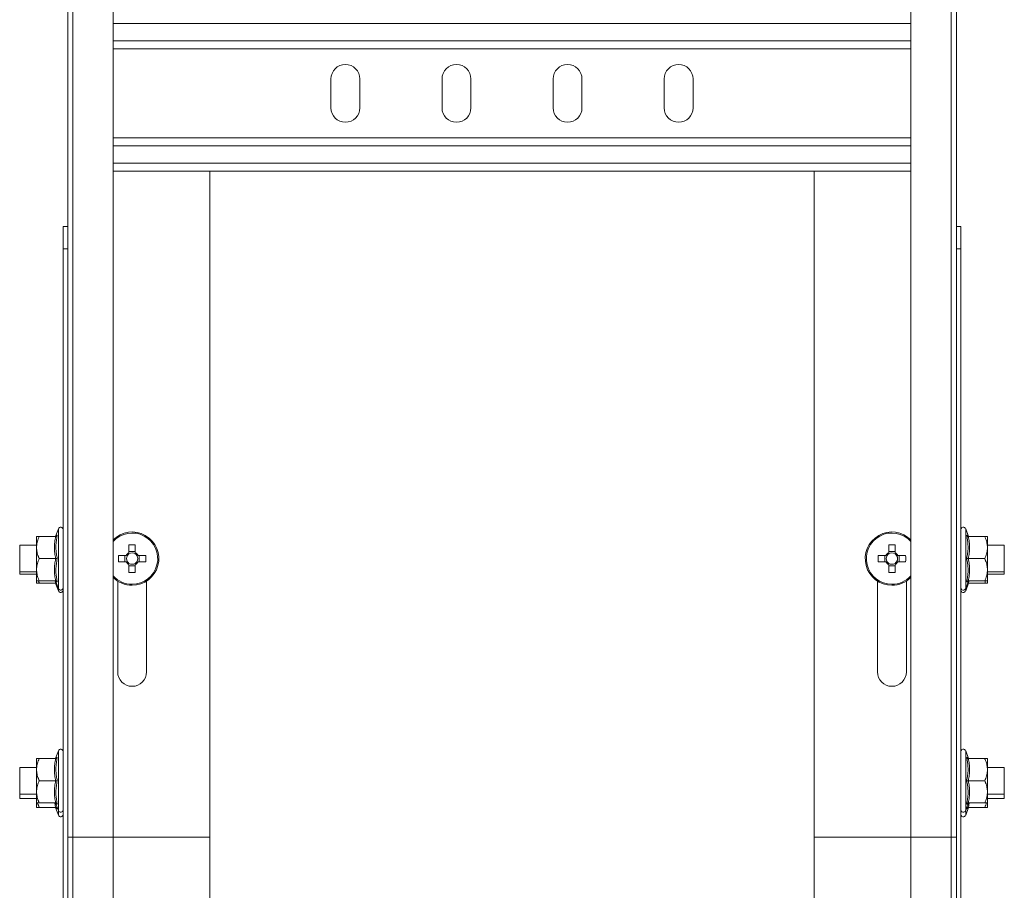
# Model space of a CAD drawing. Header units: millimetres. Extents: x -6 to 5206, y -8403 to -276.
# Tile 33 of 65: x 3601 to 3822, y -7815 to -7619. Entities that reach past the tile are written whole.
import ezdxf

# ---------------------------------------------------------------- set-up
doc = ezdxf.new("R2010")
doc.units = ezdxf.units.MM

msp = doc.modelspace()

# ---------------------------------------------------------------- linework, layer by layer
at = {"color": 7, "linetype": 'Continuous', "lineweight": 15}
for p, q in [((3611.31, -7802.73), (3611.31, -6012.73)), ((3612.43, -6012.73), (3612.43, -7802.73)), ((3621.53, -7802.73), (3621.53, -6012.73)), ((3801.08, -7607.73), (3801.08, -7802.73)), ((3810.18, -7802.73), (3810.18, -7607.73)), ((3811.31, -7607.73), (3811.31, -7802.73)), ((3621.53, -7625.23), (3801.08, -7625.23)), ((3670.56, -7631.98), (3670.56, -7638.48)), ((3677.06, -7638.48), (3677.06, -7631.98)), ((3695.56, -7631.98), (3695.56, -7638.48)), ((3702.06, -7638.48), (3702.06, -7631.98)), ((3720.56, -7631.98), (3720.56, -7638.48)), ((3727.06, -7638.48), (3727.06, -7631.98)), ((3745.56, -7631.98), (3745.56, -7638.48)), ((3752.06, -7638.48), (3752.06, -7631.98)), ((3621.53, -7645.23), (3801.08, -7645.23)), ((3621.53, -7652.73), (3801.08, -7652.73)), ((3643.31, -7802.73), (3643.31, -7652.73)), ((3779.31, -7652.73), (3779.31, -7802.73)), ((3610.31, -7665.23), (3611.31, -7665.23)), ((3610.31, -7670.23), (3610.31, -7665.23)), ((3811.31, -7665.23), (3812.31, -7665.23)), ((3812.31, -7665.23), (3812.31, -7670.23)), ((3611.31, -7670.23), (3610.31, -7670.23)), ((3610.31, -7960.23), (3610.31, -7670.23)), ((3812.31, -7670.23), (3811.31, -7670.23)), ((3812.31, -7670.23), (3812.31, -7960.23)), ((3609.21, -7733.26), (3608.67, -7734.74)), ((3813.95, -7734.74), (3813.41, -7733.26)), ((3604.31, -7734.98), (3604.31, -7737.48)), ((3608.59, -7734.98), (3604.91, -7734.98)), ((3608.68, -7734.75), (3608.68, -7734.75)), ((3813.93, -7734.75), (3813.93, -7734.75)), ((3814.02, -7734.98), (3817.71, -7734.98)), ((3818.31, -7734.98), (3818.31, -7737.48)), ((3604.31, -7736.98), (3600.51, -7736.98)), ((3600.51, -7736.98), (3600.51, -7741.13)), ((3604.31, -7737.48), (3604.31, -7742.48)), ((3625.1, -7736.89), (3625.1, -7738.65)), ((3626.52, -7738.65), (3626.52, -7736.89)), ((3796.1, -7736.89), (3796.1, -7738.65)), ((3797.52, -7738.65), (3797.52, -7736.89)), ((3822.11, -7736.98), (3818.31, -7736.98)), ((3818.31, -7742.48), (3818.31, -7737.48)), ((3822.11, -7742.98), (3822.11, -7736.98)), ((3608.59, -7739.98), (3604.91, -7739.98)), ((3624.47, -7739.27), (3622.71, -7739.27)), ((3624.18, -7739.27), (3624.18, -7740.69)), ((3624.74, -7739.27), (3624.72, -7739.27)), ((3626.52, -7738.36), (3625.1, -7738.36)), ((3626.52, -7738.92), (3626.52, -7738.9)), ((3626.89, -7739.27), (3626.87, -7739.27)), ((3628.9, -7739.27), (3627.14, -7739.27)), ((3627.43, -7740.69), (3627.43, -7739.27)), ((3795.47, -7739.27), (3793.71, -7739.27)), ((3795.18, -7739.27), (3795.18, -7740.69)), ((3795.74, -7739.27), (3795.72, -7739.27)), ((3797.52, -7738.36), (3796.1, -7738.36)), ((3797.52, -7738.92), (3797.52, -7738.9)), ((3797.89, -7739.27), (3797.87, -7739.27)), ((3799.9, -7739.27), (3798.14, -7739.27)), ((3798.43, -7740.69), (3798.43, -7739.27)), ((3814.02, -7739.98), (3817.71, -7739.98)), ((3600.51, -7741.13), (3600.51, -7742.98)), ((3604.31, -7744.98), (3604.31, -7742.48)), ((3622.71, -7740.69), (3624.47, -7740.69)), ((3625.1, -7741.32), (3625.1, -7743.08)), ((3625.1, -7741.61), (3626.52, -7741.61)), ((3626.52, -7743.08), (3626.52, -7741.32)), ((3627.14, -7740.69), (3628.9, -7740.69)), ((3793.71, -7740.69), (3795.47, -7740.69)), ((3796.1, -7741.32), (3796.1, -7743.08)), ((3796.1, -7741.61), (3797.52, -7741.61)), ((3797.52, -7743.08), (3797.52, -7741.32)), ((3798.14, -7740.69), (3799.9, -7740.69)), ((3818.31, -7744.98), (3818.31, -7742.48)), ((3600.51, -7742.98), (3604.31, -7742.98)), ((3600.51, -7742.98), (3600.51, -7743.48)), ((3600.51, -7743.48), (3604.31, -7743.48)), ((3818.31, -7742.98), (3822.11, -7742.98)), ((3818.31, -7743.48), (3822.11, -7743.48)), ((3822.11, -7743.48), (3822.11, -7742.98)), ((3604.31, -7745.48), (3604.31, -7744.98)), ((3608.59, -7744.98), (3604.91, -7744.98)), ((3608.59, -7745.48), (3604.91, -7745.48)), ((3608.67, -7745.23), (3609.21, -7746.71)), ((3608.67, -7745.73), (3609.21, -7747.21)), ((3608.68, -7745.22), (3608.68, -7745.22)), ((3608.68, -7745.72), (3608.68, -7745.72)), ((3622.56, -7745.03), (3622.56, -7765.48)), ((3629.06, -7765.48), (3629.06, -7745.03)), ((3793.56, -7745.03), (3793.56, -7765.48)), ((3800.06, -7765.48), (3800.06, -7745.03)), ((3813.41, -7746.71), (3813.95, -7745.23)), ((3813.41, -7747.21), (3813.95, -7745.73)), ((3813.93, -7745.22), (3813.93, -7745.22)), ((3813.93, -7745.72), (3813.93, -7745.72)), ((3814.02, -7744.98), (3817.71, -7744.98)), ((3814.02, -7745.48), (3817.71, -7745.48)), ((3817.71, -7745.48), (3817.91, -7744.98)), ((3818.31, -7745.48), (3818.31, -7744.98)), ((3609.21, -7783.26), (3608.67, -7784.74)), ((3608.68, -7784.75), (3608.68, -7784.75)), ((3813.95, -7784.74), (3813.41, -7783.26)), ((3813.93, -7784.75), (3813.93, -7784.75)), ((3604.31, -7786.98), (3600.51, -7786.98)), ((3600.51, -7786.98), (3600.51, -7791.13)), ((3604.31, -7784.98), (3604.31, -7787.48)), ((3608.59, -7784.98), (3604.91, -7784.98)), ((3814.02, -7784.98), (3817.71, -7784.98)), ((3818.31, -7784.98), (3818.31, -7787.48)), ((3822.11, -7786.98), (3818.31, -7786.98)), ((3822.11, -7792.98), (3822.11, -7786.98)), ((3604.31, -7787.48), (3604.31, -7792.48)), ((3818.31, -7792.48), (3818.31, -7787.48)), ((3600.51, -7791.13), (3600.51, -7792.98)), ((3608.59, -7789.98), (3604.91, -7789.98)), ((3814.02, -7789.98), (3817.71, -7789.98)), ((3600.51, -7792.98), (3604.31, -7792.98)), ((3600.51, -7792.98), (3600.51, -7793.98)), ((3604.31, -7794.98), (3604.31, -7792.48)), ((3818.31, -7794.98), (3818.31, -7792.48)), ((3818.31, -7792.98), (3822.11, -7792.98)), ((3822.11, -7793.98), (3822.11, -7792.98)), ((3600.51, -7793.98), (3604.31, -7793.98)), ((3604.31, -7795.98), (3604.31, -7794.98)), ((3608.59, -7794.98), (3604.91, -7794.98)), ((3608.67, -7795.23), (3609.21, -7796.71)), ((3608.68, -7795.22), (3608.68, -7795.22)), ((3813.41, -7796.71), (3813.95, -7795.23)), ((3813.93, -7795.22), (3813.93, -7795.22)), ((3814.02, -7794.98), (3817.71, -7794.98)), ((3818.31, -7793.98), (3822.11, -7793.98)), ((3818.31, -7795.98), (3818.31, -7794.98)), ((3608.59, -7795.98), (3604.91, -7795.98)), ((3608.67, -7796.23), (3609.21, -7797.71)), ((3608.68, -7796.22), (3608.68, -7796.22)), ((3813.41, -7797.71), (3813.95, -7796.23)), ((3813.93, -7796.22), (3813.93, -7796.22)), ((3814.02, -7795.98), (3817.71, -7795.98)), ((3611.31, -8349.81), (3611.31, -7802.73)), ((3612.43, -7802.73), (3611.31, -7802.73)), ((3612.43, -7802.73), (3612.43, -8349.73)), ((3621.53, -7802.73), (3612.43, -7802.73)), ((3621.53, -8349.73), (3621.53, -7802.73)), ((3621.53, -7802.73), (3643.31, -7802.73)), ((3643.31, -7892.73), (3643.31, -7802.73)), ((3779.31, -7892.73), (3779.31, -7802.73)), ((3779.31, -7802.73), (3801.08, -7802.73)), ((3801.08, -7802.73), (3801.08, -8349.73)), ((3810.18, -7802.73), (3801.08, -7802.73)), ((3810.18, -8349.73), (3810.18, -7802.73)), ((3811.31, -7802.73), (3810.18, -7802.73)), ((3811.31, -8349.81), (3811.31, -7802.73))]:
    msp.add_line(p, q, dxfattribs=at)
at = {"color": 8, "linetype": 'Continuous', "lineweight": 15}
for p, q in [((3621.53, -7619.53), (3801.08, -7619.53)), ((3621.53, -7623.43), (3801.08, -7623.43)), ((3621.53, -7647.03), (3801.08, -7647.03)), ((3621.53, -7650.93), (3801.08, -7650.93)), ((3609.21, -7746.71), (3609.21, -7733.26)), ((3813.41, -7733.26), (3813.41, -7746.71)), ((3608.59, -7745.48), (3608.5, -7744.93)), ((3609.21, -7747.21), (3609.21, -7746.71)), ((3813.41, -7746.71), (3813.41, -7747.21)), ((3814.1, -7744.98), (3814.02, -7745.48)), ((3609.21, -7796.71), (3609.21, -7783.26)), ((3813.41, -7783.26), (3813.41, -7796.71)), ((3608.59, -7795.98), (3608.43, -7794.97)), ((3814.18, -7794.98), (3814.02, -7795.98)), ((3608.93, -7795.94), (3608.97, -7796.24)), ((3609.21, -7797.71), (3609.21, -7796.71)), ((3813.41, -7796.71), (3813.41, -7797.71))]:
    msp.add_line(p, q, dxfattribs=at)
at = {"color": 7, "linetype": 'Continuous', "lineweight": 15}
for centre, radius, start, end in [((3673.81, -7631.98), 3.25, 0, 180), ((3698.81, -7631.98), 3.25, 0, 180), ((3723.81, -7631.98), 3.25, 0, 180), ((3748.81, -7631.98), 3.25, 0, 180), ((3673.81, -7638.48), 3.25, 180, 0), ((3698.81, -7638.48), 3.25, 180, 0), ((3723.81, -7638.48), 3.25, 180, 0), ((3748.81, -7638.48), 3.25, 180, 0), ((3609.74, -7733.45), 0.567, 0, 160), ((3812.87, -7733.45), 0.567, 20, 180), ((3608.33, -7734.62), 0.36, 277.177, 341.0898), ((3625.81, -7739.98), 6, 270, 135.4387), ((3796.81, -7739.98), 6, 44.5613, 270), ((3814.29, -7734.62), 0.36, 199.1032, 262.8542), ((3625.81, -7759.02), 22.14, 88.1626, 91.8374), ((3796.81, -7759.02), 22.14, 88.1626, 91.8374), ((3644.85, -7739.98), 22.14, 178.1626, 181.8374), ((3625.81, -7739.98), 1.51, 117.9589, 152.0411), ((3625.81, -7739.98), 1.28, 146.3257, 213.6743), ((3625.81, -7739.98), 1.28, 123.6743, 146.3257), ((3625.81, -7739.98), 1.28, 56.3257, 123.6743), ((3625.81, -7739.98), 1.51, 27.9589, 62.0411), ((3625.81, -7739.98), 1.28, 33.6743, 56.3257), ((3625.81, -7739.98), 1.28, 326.3257, 33.6743), ((3606.77, -7739.98), 22.14, 358.1626, 1.8374), ((3815.85, -7739.98), 22.14, 178.1626, 181.8374), ((3796.81, -7739.98), 1.51, 117.9589, 152.0411), ((3796.81, -7739.98), 1.28, 146.3257, 213.6743), ((3796.81, -7739.98), 1.28, 123.6743, 146.3257), ((3796.81, -7739.98), 1.28, 56.3257, 123.6743), ((3796.81, -7739.98), 1.51, 27.9589, 62.0411), ((3796.81, -7739.98), 1.28, 33.6743, 56.3257), ((3796.81, -7739.98), 1.28, 326.3257, 33.6743), ((3777.77, -7739.98), 22.14, 358.1626, 1.8374), ((3625.81, -7739.98), 1.51, 207.9589, 242.0411), ((3625.81, -7739.98), 1.28, 213.6743, 236.3257), ((3625.81, -7739.98), 1.28, 236.3257, 303.6743), ((3625.81, -7739.98), 1.51, 297.9589, 332.0411), ((3625.81, -7739.98), 1.28, 303.6743, 326.3257), ((3796.81, -7739.98), 1.51, 207.9589, 242.0411), ((3796.81, -7739.98), 1.28, 213.6743, 236.3257), ((3796.81, -7739.98), 1.28, 236.3257, 303.6743), ((3796.81, -7739.98), 1.51, 297.9589, 332.0411), ((3796.81, -7739.98), 1.28, 303.6743, 326.3257), ((3625.81, -7739.98), 6, 224.5613, 270), ((3625.81, -7720.95), 22.14, 268.1626, 271.8374), ((3796.81, -7720.95), 22.14, 268.1626, 271.8374), ((3796.81, -7739.98), 6, 270, 315.4387), ((3608.33, -7745.34), 0.36, 19.1032, 82.8542), ((3608.33, -7745.84), 0.36, 19.1032, 82.8542), ((3609.74, -7746.52), 0.567, 200, 0), ((3609.74, -7747.02), 0.567, 200, 0), ((3812.87, -7746.52), 0.567, 180, 340), ((3812.87, -7747.02), 0.567, 180, 340), ((3814.29, -7745.34), 0.36, 97.177, 161.0898), ((3814.29, -7745.84), 0.36, 97.177, 161.0898), ((3625.81, -7765.48), 3.25, 180, 0), ((3796.81, -7765.48), 3.25, 180, 0), ((3608.33, -7784.62), 0.36, 277.177, 341.0898), ((3609.74, -7783.45), 0.567, 0, 160), ((3812.87, -7783.45), 0.567, 20, 180), ((3814.29, -7784.62), 0.36, 199.1032, 262.8542), ((3608.33, -7795.34), 0.36, 19.1032, 82.8542), ((3814.29, -7795.34), 0.36, 97.177, 161.0898), ((3608.33, -7796.34), 0.36, 19.1032, 82.8542), ((3609.74, -7796.52), 0.567, 200, 0), ((3609.74, -7797.52), 0.567, 200, 0), ((3812.87, -7796.52), 0.567, 180, 340), ((3812.87, -7797.52), 0.567, 180, 340), ((3814.29, -7796.34), 0.36, 97.177, 161.0898)]:
    msp.add_arc(centre, radius, start, end, dxfattribs=at)
at = {"color": 8, "linetype": 'Continuous', "lineweight": 15}
for centre, start, end in [((3625.81, -7739.98), 270, 137.79), ((3796.81, -7739.98), 42.21, 270), ((3625.81, -7739.98), 222.21, 270), ((3796.81, -7739.98), 270, 317.79)]:
    msp.add_arc(centre, 5.77, start, end, dxfattribs=at)
at = {"color": 7, "linetype": 'Continuous', "lineweight": 15}
for points, knots in [([(3604.91, -7734.98), (3604.83, -7735.16), (3604.68, -7735.52), (3604.5, -7736.07), (3604.37, -7736.64), (3604.32, -7737.07), (3604.31, -7737.35), (3604.31, -7737.44), (3604.31, -7737.48)], [0, 0, 0, 0, 0.2209562, 0.4428284, 0.6686399, 0.896415, 0.9481929, 1, 1, 1, 1]), ([(3604.31, -7734.98), (3604.31, -7734.98), (3604.33, -7734.98), (3604.59, -7734.98), (3604.89, -7734.98), (3604.91, -7734.98)], [0, 0, 0, 0, 0.148486, 0.965571, 1, 1, 1, 1]), ([(3608.59, -7739.98), (3608.52, -7739.58), (3608.37, -7738.76), (3608.3, -7737.51), (3608.37, -7736.25), (3608.52, -7735.41), (3608.59, -7734.98)], [0, 0, 0, 0, 0.245251, 0.49213, 0.745021, 1, 1, 1, 1]), ([(3608.97, -7734.73), (3608.97, -7734.73), (3608.95, -7734.77), (3608.91, -7734.84), (3608.82, -7734.92), (3608.71, -7734.97), (3608.63, -7734.98), (3608.59, -7734.98)], [0, 0, 0, 0, 0.007914, 0.267535, 0.528603, 0.763816, 1, 1, 1, 1]), ([(3608.97, -7734.73), (3608.94, -7734.83), (3608.9, -7735.04), (3608.79, -7735.66), (3608.67, -7736.6), (3608.65, -7737.79), (3608.76, -7738.93), (3608.9, -7739.63), (3608.97, -7739.98)], [0, 0, 0, 0, 0.058987, 0.117991, 0.354136, 0.592328, 0.795596, 1, 1, 1, 1]), ([(3813.65, -7739.98), (3813.69, -7739.78), (3813.81, -7739.17), (3813.94, -7738.13), (3813.97, -7736.58), (3813.77, -7735.45), (3813.65, -7734.73)], [0, 0, 0, 0, 0.118019, 0.354226, 0.592482, 1, 1, 1, 1]), ([(3814.02, -7734.98), (3813.98, -7734.98), (3813.9, -7734.97), (3813.79, -7734.92), (3813.71, -7734.84), (3813.66, -7734.77), (3813.65, -7734.73), (3813.65, -7734.73)], [0, 0, 0, 0, 0.236184, 0.471397, 0.732465, 0.992086, 1, 1, 1, 1]), ([(3814.02, -7734.98), (3814.09, -7735.39), (3814.24, -7736.21), (3814.31, -7737.46), (3814.25, -7738.72), (3814.1, -7739.56), (3814.02, -7739.98)], [0, 0, 0, 0, 0.245251, 0.49213, 0.745021, 1, 1, 1, 1]), ([(3818.31, -7737.48), (3818.3, -7737.32), (3818.29, -7736.98), (3818.21, -7736.47), (3818.08, -7735.96), (3817.94, -7735.55), (3817.81, -7735.22), (3817.74, -7735.06), (3817.71, -7734.98)], [0, 0, 0, 0, 0.1970218, 0.395591, 0.5982942, 0.8020874, 0.901008, 1, 1, 1, 1]), ([(3818.31, -7734.98), (3818.3, -7734.98), (3818.29, -7734.98), (3818.13, -7734.98), (3817.88, -7734.98), (3817.72, -7734.98), (3817.71, -7734.98)], [0, 0, 0, 0, 0.148154, 0.552, 0.965648, 1, 1, 1, 1]), ([(3604.31, -7737.48), (3604.33, -7737.82), (3604.37, -7738.51), (3604.61, -7739.26), (3604.8, -7739.75), (3604.87, -7739.91), (3604.91, -7739.98)], [0, 0, 0, 0, 0.3954634, 0.8019609, 0.9009447, 1, 1, 1, 1]), ([(3817.71, -7739.98), (3817.78, -7739.81), (3817.93, -7739.45), (3818.11, -7738.9), (3818.24, -7738.33), (3818.29, -7737.9), (3818.31, -7737.62), (3818.31, -7737.53), (3818.31, -7737.48)], [0, 0, 0, 0, 0.220956, 0.442828, 0.66864, 0.896415, 0.948193, 1, 1, 1, 1]), ([(3604.91, -7739.98), (3604.83, -7740.16), (3604.68, -7740.52), (3604.5, -7741.07), (3604.37, -7741.64), (3604.32, -7742.07), (3604.31, -7742.35), (3604.31, -7742.44), (3604.31, -7742.48)], [0, 0, 0, 0, 0.220956, 0.442828, 0.66864, 0.896415, 0.948193, 1, 1, 1, 1]), ([(3608.59, -7744.98), (3608.52, -7744.58), (3608.37, -7743.76), (3608.3, -7742.51), (3608.37, -7741.25), (3608.52, -7740.41), (3608.59, -7739.98)], [0, 0, 0, 0, 0.245251, 0.49213, 0.745021, 1, 1, 1, 1]), ([(3608.97, -7739.98), (3608.97, -7739.98), (3608.95, -7739.98), (3608.91, -7739.98), (3608.82, -7739.98), (3608.71, -7739.98), (3608.63, -7739.98), (3608.59, -7739.98)], [0, 0, 0, 0, 0.007914, 0.267535, 0.528603, 0.763816, 1, 1, 1, 1]), ([(3608.97, -7739.98), (3608.92, -7740.19), (3608.8, -7740.8), (3608.67, -7741.83), (3608.64, -7743.39), (3608.84, -7744.52), (3608.97, -7745.24)], [0, 0, 0, 0, 0.118019, 0.354226, 0.592482, 1, 1, 1, 1]), ([(3813.65, -7745.24), (3813.67, -7745.14), (3813.71, -7744.93), (3813.82, -7744.31), (3813.95, -7743.37), (3813.96, -7742.18), (3813.85, -7741.04), (3813.72, -7740.34), (3813.65, -7739.98)], [0, 0, 0, 0, 0.058987, 0.117991, 0.354136, 0.592328, 0.795596, 1, 1, 1, 1]), ([(3813.65, -7739.98), (3813.65, -7739.98), (3813.66, -7739.98), (3813.71, -7739.98), (3813.79, -7739.98), (3813.9, -7739.98), (3813.98, -7739.98), (3814.02, -7739.98)], [0, 0, 0, 0, 0.007914, 0.267535, 0.528603, 0.763816, 1, 1, 1, 1]), ([(3814.02, -7739.98), (3814.09, -7740.39), (3814.24, -7741.21), (3814.31, -7742.46), (3814.25, -7743.72), (3814.1, -7744.56), (3814.02, -7744.98)], [0, 0, 0, 0, 0.245251, 0.49213, 0.745021, 1, 1, 1, 1]), ([(3818.31, -7742.48), (3818.29, -7742.15), (3818.24, -7741.46), (3818, -7740.71), (3817.81, -7740.22), (3817.74, -7740.06), (3817.71, -7739.98)], [0, 0, 0, 0, 0.395463, 0.801961, 0.900945, 1, 1, 1, 1]), ([(3604.31, -7742.48), (3604.31, -7742.65), (3604.32, -7742.99), (3604.4, -7743.5), (3604.53, -7744.01), (3604.67, -7744.42), (3604.8, -7744.75), (3604.87, -7744.91), (3604.91, -7744.98)], [0, 0, 0, 0, 0.197022, 0.395591, 0.598294, 0.802087, 0.901008, 1, 1, 1, 1]), ([(3624.47, -7740.69), (3624.48, -7740.69), (3624.56, -7740.69), (3624.65, -7740.69), (3624.74, -7740.69), (3624.74, -7740.69)], [0, 0, 0, 0, 0.112771, 0.941791, 1, 1, 1, 1]), ([(3795.47, -7740.69), (3795.48, -7740.69), (3795.56, -7740.69), (3795.65, -7740.69), (3795.74, -7740.69), (3795.74, -7740.69)], [0, 0, 0, 0, 0.112771, 0.941791, 1, 1, 1, 1]), ([(3817.71, -7744.98), (3817.78, -7744.81), (3817.93, -7744.45), (3818.11, -7743.9), (3818.24, -7743.33), (3818.29, -7742.9), (3818.31, -7742.62), (3818.31, -7742.53), (3818.31, -7742.48)], [0, 0, 0, 0, 0.220956, 0.442828, 0.66864, 0.896415, 0.948193, 1, 1, 1, 1]), ([(3604.31, -7744.98), (3604.31, -7744.98), (3604.32, -7744.98), (3604.48, -7744.98), (3604.74, -7744.98), (3604.89, -7744.98), (3604.91, -7744.98)], [0, 0, 0, 0, 0.148154, 0.552, 0.965648, 1, 1, 1, 1]), ([(3604.31, -7745.48), (3604.31, -7745.48), (3604.32, -7745.48), (3604.48, -7745.48), (3604.74, -7745.48), (3604.89, -7745.48), (3604.91, -7745.48)], [0, 0, 0, 0, 0.148154, 0.552, 0.965648, 1, 1, 1, 1]), ([(3604.75, -7745.1), (3604.77, -7745.15), (3604.82, -7745.28), (3604.87, -7745.41), (3604.91, -7745.48)], [0, 0, 0, 0, 0.372202, 1, 1, 1, 1]), ([(3608.59, -7744.98), (3608.63, -7744.99), (3608.71, -7745), (3608.82, -7745.05), (3608.91, -7745.13), (3608.95, -7745.2), (3608.97, -7745.24), (3608.97, -7745.24)], [0, 0, 0, 0, 0.236184, 0.471397, 0.732465, 0.992086, 1, 1, 1, 1]), ([(3608.59, -7745.48), (3608.63, -7745.49), (3608.7, -7745.49), (3608.76, -7745.52), (3608.78, -7745.54)], [0, 0, 0, 0, 0.594215, 1, 1, 1, 1]), ([(3813.65, -7745.24), (3813.65, -7745.24), (3813.66, -7745.2), (3813.71, -7745.13), (3813.79, -7745.05), (3813.9, -7745), (3813.98, -7744.99), (3814.02, -7744.98)], [0, 0, 0, 0, 0.007914, 0.267535, 0.528603, 0.763816, 1, 1, 1, 1]), ([(3813.83, -7745.54), (3813.86, -7745.52), (3813.91, -7745.49), (3813.98, -7745.49), (3814.02, -7745.48)], [0, 0, 0, 0, 0.4057853, 1, 1, 1, 1]), ([(3818.31, -7744.98), (3818.3, -7744.98), (3818.28, -7744.98), (3818.02, -7744.98), (3817.72, -7744.98), (3817.71, -7744.98)], [0, 0, 0, 0, 0.148486, 0.965571, 1, 1, 1, 1]), ([(3818.31, -7745.48), (3818.3, -7745.48), (3818.28, -7745.48), (3818.02, -7745.48), (3817.72, -7745.48), (3817.71, -7745.48)], [0, 0, 0, 0, 0.1484857, 0.9655712, 1, 1, 1, 1]), ([(3608.97, -7784.73), (3608.97, -7784.73), (3608.95, -7784.77), (3608.91, -7784.84), (3608.82, -7784.92), (3608.71, -7784.97), (3608.63, -7784.98), (3608.59, -7784.98)], [0, 0, 0, 0, 0.007914, 0.267535, 0.528603, 0.763816, 1, 1, 1, 1]), ([(3608.97, -7784.73), (3608.94, -7784.83), (3608.9, -7785.04), (3608.79, -7785.66), (3608.67, -7786.6), (3608.65, -7787.79), (3608.76, -7788.93), (3608.9, -7789.63), (3608.97, -7789.98)], [0, 0, 0, 0, 0.058987, 0.117991, 0.354136, 0.592328, 0.795596, 1, 1, 1, 1]), ([(3813.65, -7789.98), (3813.69, -7789.78), (3813.81, -7789.17), (3813.94, -7788.13), (3813.97, -7786.58), (3813.77, -7785.45), (3813.65, -7784.73)], [0, 0, 0, 0, 0.118019, 0.354226, 0.592482, 1, 1, 1, 1]), ([(3814.02, -7784.98), (3813.98, -7784.98), (3813.9, -7784.97), (3813.79, -7784.92), (3813.71, -7784.84), (3813.66, -7784.77), (3813.65, -7784.73), (3813.65, -7784.73)], [0, 0, 0, 0, 0.236184, 0.471397, 0.732465, 0.992086, 1, 1, 1, 1]), ([(3604.91, -7784.98), (3604.83, -7785.16), (3604.68, -7785.52), (3604.5, -7786.07), (3604.37, -7786.64), (3604.32, -7787.07), (3604.31, -7787.35), (3604.31, -7787.44), (3604.31, -7787.48)], [0, 0, 0, 0, 0.2209562, 0.4428284, 0.6686399, 0.896415, 0.9481929, 1, 1, 1, 1]), ([(3604.31, -7784.98), (3604.31, -7784.98), (3604.33, -7784.98), (3604.59, -7784.98), (3604.89, -7784.98), (3604.91, -7784.98)], [0, 0, 0, 0, 0.148486, 0.965571, 1, 1, 1, 1]), ([(3608.59, -7789.98), (3608.52, -7789.58), (3608.37, -7788.76), (3608.3, -7787.51), (3608.37, -7786.25), (3608.52, -7785.41), (3608.59, -7784.98)], [0, 0, 0, 0, 0.245251, 0.49213, 0.745021, 1, 1, 1, 1]), ([(3814.02, -7784.98), (3814.09, -7785.39), (3814.24, -7786.21), (3814.31, -7787.46), (3814.25, -7788.72), (3814.1, -7789.56), (3814.02, -7789.98)], [0, 0, 0, 0, 0.245251, 0.49213, 0.745021, 1, 1, 1, 1]), ([(3818.31, -7787.48), (3818.3, -7787.32), (3818.29, -7786.98), (3818.21, -7786.47), (3818.08, -7785.96), (3817.94, -7785.55), (3817.81, -7785.22), (3817.74, -7785.06), (3817.71, -7784.98)], [0, 0, 0, 0, 0.197022, 0.395591, 0.598294, 0.802087, 0.901008, 1, 1, 1, 1]), ([(3818.31, -7784.98), (3818.3, -7784.98), (3818.29, -7784.98), (3818.13, -7784.98), (3817.88, -7784.98), (3817.72, -7784.98), (3817.71, -7784.98)], [0, 0, 0, 0, 0.148154, 0.552, 0.965648, 1, 1, 1, 1]), ([(3604.31, -7787.48), (3604.33, -7787.82), (3604.37, -7788.51), (3604.61, -7789.26), (3604.8, -7789.75), (3604.87, -7789.91), (3604.91, -7789.98)], [0, 0, 0, 0, 0.395463, 0.801961, 0.900945, 1, 1, 1, 1]), ([(3817.71, -7789.98), (3817.78, -7789.81), (3817.93, -7789.45), (3818.11, -7788.9), (3818.24, -7788.33), (3818.29, -7787.9), (3818.31, -7787.62), (3818.31, -7787.53), (3818.31, -7787.48)], [0, 0, 0, 0, 0.220956, 0.442828, 0.66864, 0.896415, 0.948193, 1, 1, 1, 1]), ([(3604.91, -7789.98), (3604.83, -7790.16), (3604.68, -7790.52), (3604.5, -7791.07), (3604.37, -7791.64), (3604.32, -7792.07), (3604.31, -7792.35), (3604.31, -7792.44), (3604.31, -7792.48)], [0, 0, 0, 0, 0.220956, 0.442828, 0.66864, 0.896415, 0.948193, 1, 1, 1, 1]), ([(3608.59, -7794.98), (3608.52, -7794.58), (3608.37, -7793.76), (3608.3, -7792.51), (3608.37, -7791.25), (3608.52, -7790.41), (3608.59, -7789.98)], [0, 0, 0, 0, 0.245251, 0.49213, 0.745021, 1, 1, 1, 1]), ([(3608.97, -7789.98), (3608.97, -7789.98), (3608.95, -7789.98), (3608.91, -7789.98), (3608.82, -7789.98), (3608.71, -7789.98), (3608.63, -7789.98), (3608.59, -7789.98)], [0, 0, 0, 0, 0.007914, 0.267535, 0.528603, 0.763816, 1, 1, 1, 1]), ([(3608.97, -7789.98), (3608.92, -7790.19), (3608.8, -7790.8), (3608.67, -7791.83), (3608.64, -7793.39), (3608.84, -7794.52), (3608.97, -7795.24)], [0, 0, 0, 0, 0.118019, 0.354226, 0.592482, 1, 1, 1, 1]), ([(3813.65, -7795.24), (3813.67, -7795.14), (3813.71, -7794.93), (3813.82, -7794.31), (3813.95, -7793.37), (3813.96, -7792.18), (3813.85, -7791.04), (3813.72, -7790.34), (3813.65, -7789.98)], [0, 0, 0, 0, 0.0589874, 0.1179912, 0.3541356, 0.5923278, 0.7955961, 1, 1, 1, 1]), ([(3813.65, -7789.98), (3813.65, -7789.98), (3813.66, -7789.98), (3813.71, -7789.98), (3813.79, -7789.98), (3813.9, -7789.98), (3813.98, -7789.98), (3814.02, -7789.98)], [0, 0, 0, 0, 0.007914, 0.267535, 0.528603, 0.763816, 1, 1, 1, 1]), ([(3814.02, -7789.98), (3814.09, -7790.39), (3814.24, -7791.21), (3814.31, -7792.46), (3814.25, -7793.72), (3814.1, -7794.56), (3814.02, -7794.98)], [0, 0, 0, 0, 0.245251, 0.49213, 0.745021, 1, 1, 1, 1]), ([(3818.31, -7792.48), (3818.29, -7792.15), (3818.24, -7791.46), (3818, -7790.71), (3817.81, -7790.22), (3817.74, -7790.06), (3817.71, -7789.98)], [0, 0, 0, 0, 0.3954634, 0.8019609, 0.9009447, 1, 1, 1, 1]), ([(3604.31, -7792.48), (3604.31, -7792.65), (3604.32, -7792.99), (3604.4, -7793.5), (3604.53, -7794.01), (3604.67, -7794.42), (3604.8, -7794.75), (3604.87, -7794.91), (3604.91, -7794.98)], [0, 0, 0, 0, 0.1970218, 0.395591, 0.5982942, 0.8020874, 0.901008, 1, 1, 1, 1]), ([(3817.71, -7794.98), (3817.78, -7794.81), (3817.93, -7794.45), (3818.11, -7793.9), (3818.24, -7793.33), (3818.29, -7792.9), (3818.31, -7792.62), (3818.31, -7792.53), (3818.31, -7792.48)], [0, 0, 0, 0, 0.220956, 0.442828, 0.66864, 0.896415, 0.948193, 1, 1, 1, 1]), ([(3604.31, -7794.98), (3604.31, -7794.98), (3604.32, -7794.98), (3604.48, -7794.98), (3604.74, -7794.98), (3604.89, -7794.98), (3604.91, -7794.98)], [0, 0, 0, 0, 0.148154, 0.552, 0.965648, 1, 1, 1, 1]), ([(3604.53, -7794.98), (3604.54, -7794.99), (3604.58, -7795.17), (3604.68, -7795.42), (3604.8, -7795.75), (3604.87, -7795.91), (3604.91, -7795.98)], [0, 0, 0, 0, 0.0189671, 0.5166643, 0.7582449, 1, 1, 1, 1]), ([(3608.59, -7794.98), (3608.63, -7794.99), (3608.71, -7795), (3608.82, -7795.05), (3608.91, -7795.13), (3608.95, -7795.2), (3608.97, -7795.24), (3608.97, -7795.24)], [0, 0, 0, 0, 0.236184, 0.471397, 0.732465, 0.992086, 1, 1, 1, 1]), ([(3813.65, -7795.24), (3813.65, -7795.24), (3813.66, -7795.2), (3813.71, -7795.13), (3813.79, -7795.05), (3813.9, -7795), (3813.98, -7794.99), (3814.02, -7794.98)], [0, 0, 0, 0, 0.007914, 0.267535, 0.528603, 0.763816, 1, 1, 1, 1]), ([(3818.31, -7794.98), (3818.3, -7794.98), (3818.28, -7794.98), (3818.02, -7794.98), (3817.72, -7794.98), (3817.71, -7794.98)], [0, 0, 0, 0, 0.148486, 0.965571, 1, 1, 1, 1]), ([(3817.71, -7795.98), (3817.78, -7795.81), (3817.93, -7795.48), (3818.03, -7795.14), (3818.08, -7794.98)], [0, 0, 0, 0, 0.53993, 1, 1, 1, 1]), ([(3604.31, -7795.98), (3604.31, -7795.98), (3604.32, -7795.98), (3604.48, -7795.98), (3604.74, -7795.98), (3604.89, -7795.98), (3604.91, -7795.98)], [0, 0, 0, 0, 0.148154, 0.552, 0.965648, 1, 1, 1, 1]), ([(3608.59, -7795.98), (3608.63, -7795.99), (3608.71, -7796), (3608.82, -7796.05), (3608.91, -7796.13), (3608.95, -7796.2), (3608.97, -7796.24), (3608.97, -7796.24)], [0, 0, 0, 0, 0.236184, 0.471397, 0.732465, 0.992086, 1, 1, 1, 1]), ([(3813.65, -7796.24), (3813.65, -7796.24), (3813.66, -7796.2), (3813.71, -7796.13), (3813.79, -7796.05), (3813.9, -7796), (3813.98, -7795.99), (3814.02, -7795.98)], [0, 0, 0, 0, 0.007914, 0.267535, 0.528603, 0.763816, 1, 1, 1, 1]), ([(3818.31, -7795.98), (3818.3, -7795.98), (3818.28, -7795.98), (3818.02, -7795.98), (3817.72, -7795.98), (3817.71, -7795.98)], [0, 0, 0, 0, 0.1484857, 0.9655712, 1, 1, 1, 1])]:
    msp.add_open_spline(points, degree=3, knots=knots, dxfattribs=at)
at = {"color": 8, "linetype": 'Continuous', "lineweight": 15}
for points, knots in [([(3608.68, -7734.75), (3608.68, -7734.75), (3608.67, -7734.75), (3608.76, -7734.74), (3608.9, -7734.73), (3608.97, -7734.73)], [0, 0, 0, 0, 0.119603, 0.558575, 1, 1, 1, 1]), ([(3813.65, -7734.73), (3813.69, -7734.73), (3813.81, -7734.74), (3813.94, -7734.75), (3813.93, -7734.75), (3813.93, -7734.75)], [0, 0, 0, 0, 0.235976, 0.708268, 1, 1, 1, 1]), ([(3608.97, -7745.24), (3608.93, -7745.24), (3608.8, -7745.23), (3608.68, -7745.22), (3608.68, -7745.22), (3608.68, -7745.22)], [0, 0, 0, 0, 0.235976, 0.708268, 1, 1, 1, 1]), ([(3813.93, -7745.22), (3813.94, -7745.22), (3813.95, -7745.22), (3813.85, -7745.23), (3813.71, -7745.23), (3813.65, -7745.24)], [0, 0, 0, 0, 0.119603, 0.558575, 1, 1, 1, 1]), ([(3608.68, -7784.75), (3608.68, -7784.75), (3608.67, -7784.75), (3608.76, -7784.74), (3608.9, -7784.73), (3608.97, -7784.73)], [0, 0, 0, 0, 0.119603, 0.558575, 1, 1, 1, 1]), ([(3813.65, -7784.73), (3813.69, -7784.73), (3813.81, -7784.74), (3813.94, -7784.75), (3813.93, -7784.75), (3813.93, -7784.75)], [0, 0, 0, 0, 0.235976, 0.708268, 1, 1, 1, 1]), ([(3608.97, -7795.24), (3608.93, -7795.24), (3608.8, -7795.23), (3608.68, -7795.22), (3608.68, -7795.22), (3608.68, -7795.22)], [0, 0, 0, 0, 0.235976, 0.708268, 1, 1, 1, 1]), ([(3813.93, -7795.22), (3813.94, -7795.22), (3813.95, -7795.22), (3813.85, -7795.23), (3813.71, -7795.23), (3813.65, -7795.24)], [0, 0, 0, 0, 0.119603, 0.558575, 1, 1, 1, 1]), ([(3813.65, -7796.24), (3813.67, -7796.14), (3813.7, -7796), (3813.72, -7795.86), (3813.73, -7795.83)], [0, 0, 0, 0, 0.752038, 1, 1, 1, 1]), ([(3608.97, -7796.24), (3608.93, -7796.24), (3608.8, -7796.23), (3608.68, -7796.22), (3608.68, -7796.22), (3608.68, -7796.22)], [0, 0, 0, 0, 0.235976, 0.708268, 1, 1, 1, 1]), ([(3813.93, -7796.22), (3813.94, -7796.22), (3813.95, -7796.22), (3813.85, -7796.23), (3813.71, -7796.23), (3813.65, -7796.24)], [0, 0, 0, 0, 0.119603, 0.558575, 1, 1, 1, 1])]:
    msp.add_open_spline(points, degree=3, knots=knots, dxfattribs=at)

doc.saveas('drawing.dxf')
